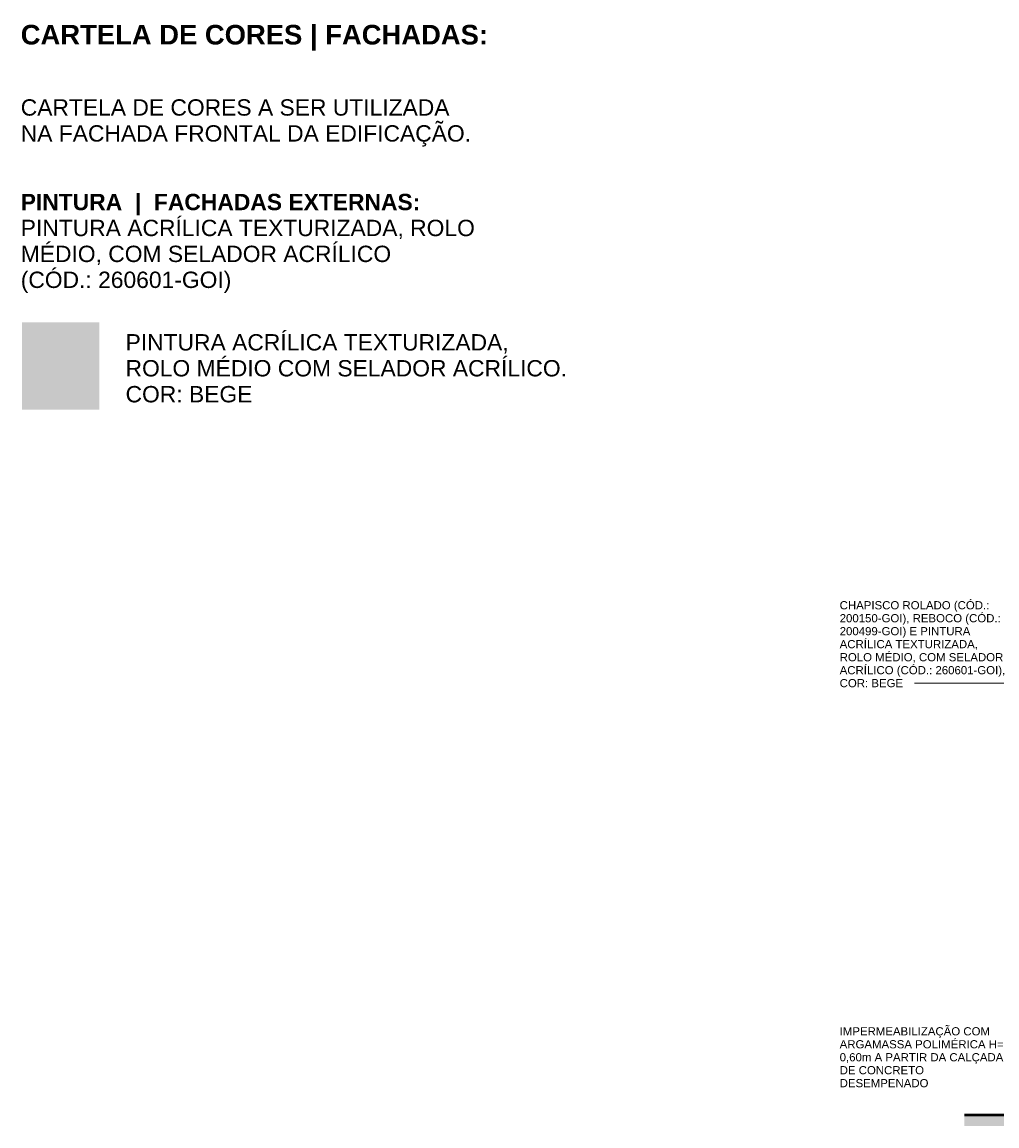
# Model space of a CAD drawing. Header units: metres. Extents: x -27.3 to 21, y -0.3 to 10.3.
# Tile 27 of 255: x -3.5 to 5.5, y -0.3 to 9.9. Entities that reach past the tile are written whole.
import ezdxf

# ---------------------------------------------------------------- set-up
doc = ezdxf.new("R2010")
doc.units = ezdxf.units.M
doc.layers.add('A-DETL', color=7, linetype='Continuous', lineweight=5, true_color=0x00a600)
doc.layers.add('A-DETL-GENF', color=7, linetype='Continuous', lineweight=5)
doc.layers.add('G-ANNO-TEXT', color=7, linetype='Continuous', lineweight=9)
doc.styles.add('Arial', font='arial.ttf', dxfattribs={"height": 0.075})
doc.styles.add('Arial_1', font='arial.ttf', dxfattribs={"height": 0.15})
doc.styles.add('Arial_B', font='arialbd.ttf', dxfattribs={"height": 0.18})
doc.styles.add('Arial_B_1', font='arialbd.ttf', dxfattribs={"height": 0.15})

msp = doc.modelspace()

# ---------------------------------------------------------------- hatches: boundary and pattern name
at = {"layer": 'A-DETL-GENF', "true_color": 0xdbcc9e}
msp.add_hatch(color=9, dxfattribs=at).paths.add_polyline_path([(-2.746, 6.326), (-2.746, 7.126), (-3.454, 7.126), (-3.454, 6.326)])
at = {"layer": 'A-DETL-GENF', "true_color": 0xd2e2c2}
msp.add_hatch(color=254, dxfattribs=at).paths.add_polyline_path([(13.057, -0.25), (20.972, -0.25), (20.972, -0.151), (5.194, -0.151), (5.194, -0.25), (13.047, -0.25)])

# ---------------------------------------------------------------- linework, layer by layer
at = {"layer": 'A-DETL', "color": 7, "lineweight": 50}
for p, q in [((13.202, -0.15), (5.194, -0.15)), ((20.972, -0.151), (5.194, -0.151))]:
    msp.add_line(p, q, dxfattribs=at)
at = {"layer": 'G-ANNO-TEXT'}
msp.add_line((5.715, 3.815), (4.736, 3.815), dxfattribs=at)

# ---------------------------------------------------------------- texts
at = {"layer": 'G-ANNO-TEXT', "attachment_point": 1}
for s, insert, char_height, width, style in [('CARTELA DE CORES | FACHADAS:', (-3.467, 9.857), 0.18, 5.10675, 'Arial_B'), ('CARTELA DE CORES A SER UTILIZADA ', (-3.467, 9.174), 0.15, 4.85823, 'Arial_1'), ('NA FACHADA FRONTAL DA EDIFICAÇÃO.', (-3.467, 8.936), 0.15, 5.04261, 'Arial_1'), ('PINTURA  |  FACHADAS EXTERNAS:', (-3.467, 8.306), 0.15, 4.40928, 'Arial_B_1'), ('PINTURA ACRÍLICA TEXTURIZADA, ROLO', (-3.467, 8.068), 0.15, 5.07468, 'Arial_1'), ('MÉDIO, COM SELADOR ACRÍLICO', (-3.467, 7.83), 0.15, 4.16076, 'Arial_1'), ('(CÓD.: 260601-GOI)', (-3.467, 7.592), 0.15, 2.38903, 'Arial_1'), ('PINTURA ACRÍLICA TEXTURIZADA, ', (-2.505, 7.018), 0.15, 4.34515, 'Arial_1'), ('ROLO MÉDIO COM SELADOR ACRÍLICO. ', (-2.505, 6.78), 0.15, 5.00253, 'Arial_1'), ('COR: BEGE', (-2.505, 6.542), 0.15, 1.41899, 'Arial_1'), ('CHAPISCO ROLADO (CÓD.: ', (4.049, 4.567), 0.075, 1.71561, 'Arial'), ('200150-GOI), REBOCO (CÓD.: ', (4.049, 4.448), 0.075, 1.85591, 'Arial'), ('200499-GOI) E PINTURA ', (4.049, 4.329), 0.075, 1.50717, 'Arial'), ('ACRÍLICA TEXTURIZADA, ', (4.049, 4.21), 0.075, 1.57932, 'Arial'), ('ROLO MÉDIO, COM SELADOR ', (4.049, 4.09), 0.075, 1.87595, 'Arial'), ('ACRÍLICO (CÓD.: 260601-GOI), ', (4.049, 3.971), 0.075, 1.89599, 'Arial'), ('COR: BEGE', (4.049, 3.852), 0.075, 0.70949, 'Arial'), ('IMPERMEABILIZAÇÃO COM ', (4.049, 0.656), 0.075, 1.72363, 'Arial'), ('ARGAMASSA POLIMÉRICA H=', (4.049, 0.537), 0.075, 1.83586, 'Arial'), ('0,60m A PARTIR DA CALÇADA ', (4.049, 0.418), 0.075, 1.86793, 'Arial'), ('DE CONCRETO ', (4.049, 0.299), 0.075, 0.97806, 'Arial'), ('DESEMPENADO ', (4.049, 0.18), 0.075, 1.02616, 'Arial')]:
    msp.add_mtext(s, dxfattribs=dict(at, insert=insert, char_height=char_height, width=width, style=style))

doc.saveas('drawing.dxf')
